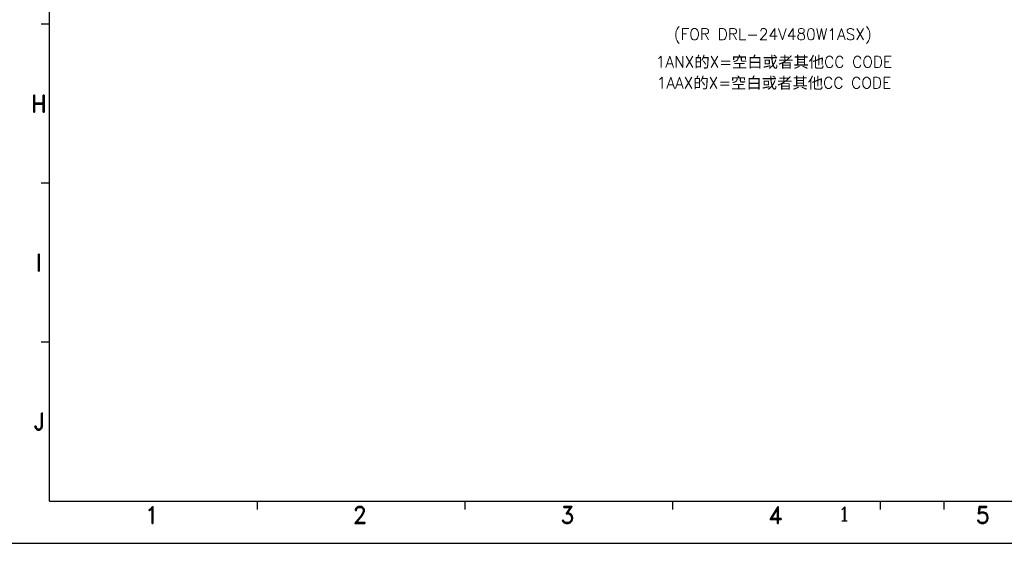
# Model space of a CAD drawing. Header units: inches. Extents: x 2700 to 4592, y -840 to -133.
# Tile 29 of 50: x 3756 to 4105, y -840 to -654. Entities that reach past the tile are written whole.
import ezdxf
from ezdxf.enums import TextEntityAlignment as Align

# ---------------------------------------------------------------- set-up
doc = ezdxf.new("R2010")
doc.units = ezdxf.units.IN
doc.header["$LTSCALE"] = 1.21
doc.header["$MEASUREMENT"] = 0
doc.layers.get('0').update_dxf_attribs({"linetype": 'CONTINUOUS'})
doc.layers.add('DIM', color=2, linetype='CONTINUOUS')
doc.layers.add('PAPER', color=7, linetype='CONTINUOUS')
doc.styles.add('ARIAL', font='arial.ttf')
doc.styles.add('ROMANC', font='romanc')
doc.styles.add('ROMAND', font='romand')
doc.styles.add('ROMANS', font='romans')

# ---------------------------------------------------------------- blocks, each defined once
blk = doc.blocks.new('A1')
at = {"layer": 'PAPER', "color": 3}
for q in [(15, 579), (826, 15)]:
    blk.add_line((15, 15), q, dxfattribs=at)
at = {"layer": 'PAPER', "color": 2}
for p, q in [((15, 184.2), (12, 184.2)), ((15, 127.8), (12, 127.8)), ((15, 71.4), (12, 71.4)), ((88.72, 15), (88.72, 12)), ((162.45, 15), (162.45, 12)), ((236.18, 15), (236.18, 12)), ((309.9, 15), (309.9, 12))]:
    blk.add_line(p, q, dxfattribs=at)
at = {"layer": 'PAPER', "color": 4}
blk.add_line((0, 0), (841, 0), dxfattribs=at)
at = {"style": 'ARIAL'}
for tag, p, height in [('TITLE', (754.05, 50.95), 8), ('V', (597.3, 37.23), 2.5), ('XXXXXXXXXX', (740.68, 27.01), 6), ('00', (812.75, 22.3), 6), ('--', (579.59, 17.41), 3), ('mm', (606.88, 17.02), 3), ('ADP-XX', (640.78, 17), 3), ('2________2', (733.31, 17.17), 3), ("XX/XX'XX", (787.08, 17.17), 3)]:
    blk.add_attdef(tag, p, '', height=height, dxfattribs=at)
at = {"layer": 'PAPER', "color": 1, "style": 'ROMAND'}
for s, p in [('H', (11.22, 155.97)), ('I', (11.22, 99.57)), ('J', (11.22, 43.17)), ('1', (51.43, 10.04)), ('2', (125.16, 10.04)), ('3', (198.89, 10.04)), ('4', (272.62, 10.04)), ('5', (346.34, 10.04))]:
    blk.add_text(s, height=6, dxfattribs=at).set_placement(p, align=Align.MIDDLE)

msp = doc.modelspace()

# ---------------------------------------------------------------- linework, layer by layer
at = {"layer": 'PAPER', "color": 2}
msp.add_line((4083.85, -825.05), (4083.85, -828.05), dxfattribs=at)
at = {"layer": 'PAPER', "color": 4}
msp.add_line((3998.35, -840.05), (4592.35, -840.05), dxfattribs=at)
msp.add_line((3998.35, -840.05), (4592.35, -840.05), dxfattribs=at)

# ---------------------------------------------------------------- block references
msp.add_blockref('A1', (3751.35, -840.05))

# ---------------------------------------------------------------- texts
at = {"layer": 'DIM', "char_height": 4, "attachment_point": 5, "style": 'ROMANS'}
for s, insert in [('(FOR DRL-24V480W1ASX)', (4023.09, -660.12)), ('\\P1ANX{\\fPMingLiU|b0|i0|c136|p54;的}X={\\fPMingLiU|b0|i0|c136|p54;空白或者其他}CC CODE', (4023.52, -666.17)), ('\\P1AAX{\\fPMingLiU|b0|i0|c136|p54;的}X={\\fPMingLiU|b0|i0|c136|p54;空白或者其他}CC CODE', (4023.52, -673.58))]:
    msp.add_mtext(s, dxfattribs=dict(at, insert=insert))
at = {"layer": 'PAPER', "color": 1, "style": 'ROMANC'}
msp.add_text('1', height=5, dxfattribs=at).set_placement((4048.41, -829.56), align=Align.MIDDLE)

doc.saveas('drawing.dxf')
